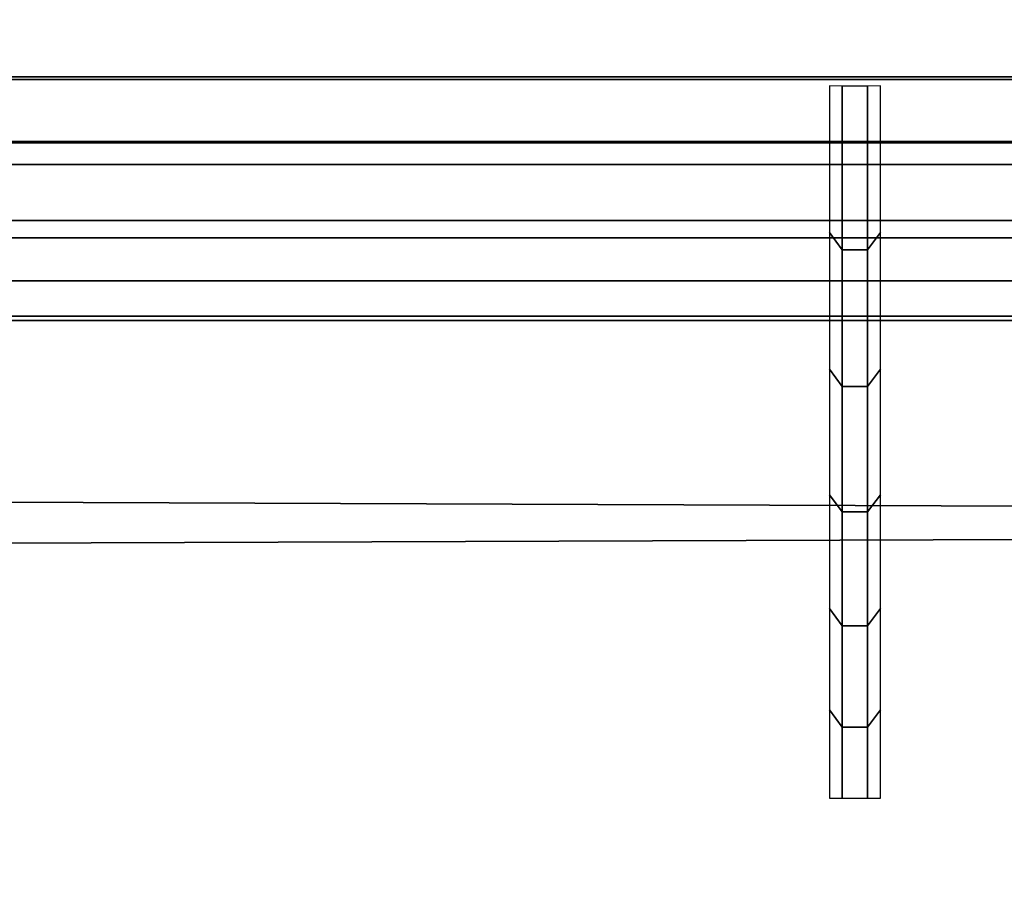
# Model space of a CAD drawing. Header units: inches. Extents: x 0 to 53, y -28.1 to 0.
# Tile 132 of 256: x 26.355 to 26.556, y -27.852 to -27.676. Entities that reach past the tile are written whole.
import ezdxf

# ---------------------------------------------------------------- set-up
doc = ezdxf.new("R2010")
doc.units = ezdxf.units.IN
doc.header["$LTSCALE"] = 0.03937
doc.header["$MEASUREMENT"] = 0
for name, color, linetype in [('A-FURN-3-ST', 151, 'Continuous'), ('A-FURN-3-ST-SEAM', 250, 'Continuous'), ('A-FURN-3-STITCH', 15, 'Continuous')]:
    doc.layers.add(name, color=color, linetype=linetype)

msp = doc.modelspace()

# ---------------------------------------------------------------- meshes
at = {"layer": 'A-FURN-3-ST'}
mesh = msp.add_polyface(dxfattribs=at)
corners = [(3.75, -4.85038, 5), (49.25, -27.51, 5), (3.75, -27.51, 5), (3.625, -4.85038, 5.03349), (3.625, -27.51, 5.03349), (3.75, -28.01, 5.5), (3.625, -27.97651, 5.5), (3.75, -27.97194, 5.30866), (3.625, -27.941, 5.32148), (3.75, -27.86356, 5.14645), (3.625, -27.83987, 5.17013), (3.75, -27.70134, 5.03806), (3.625, -27.68853, 5.069), (3.53349, -27.65351, 5.15355), (3.53349, -27.885, 5.5), (3.75, -28.01, 16.9), (3.625, -27.97651, 16.9), (3.75, -26.91, 18), (3.625, -26.91, 17.96651), (3.75, -27.1947, 17.96252), (3.625, -27.18603, 17.93017), (3.75, -27.46, 17.85263), (3.625, -27.44325, 17.82362), (3.75, -27.68782, 17.67782), (3.625, -27.66414, 17.65413), (3.75, -27.86263, 17.45), (3.625, -27.83362, 17.43325), (3.75, -27.97252, 17.1847), (3.625, -27.94017, 17.17603), (3.53349, -27.85178, 17.15235), (3.53349, -26.91, 17.875), (3.53349, -27.59943, 17.58943), (3.53349, -27.75438, 17.3875), (3.625, -5.45916, 17.96651), (3.75, -5.45916, 18), (49.25, -28.01, 16.9), (49.25, -27.97252, 17.1847), (49.25, -27.86263, 17.45), (49.25, -27.68782, 17.67782), (49.25, -27.46, 17.85263), (49.25, -27.1947, 17.96252), (49.25, -27.70134, 5.03806), (49.25, -27.86356, 5.14645), (49.25, -27.97194, 5.30866)]
mesh.append_faces([[corners[k] for k in face] for face in [(0, 1, 2), (3, 2, 4), (5, 6, 7), (7, 6, 8), (7, 8, 9), (9, 8, 10), (9, 10, 11), (11, 10, 12), (11, 12, 2), (2, 12, 4), (4, 12, 13), (14, 8, 6), (5, 15, 6), (6, 15, 16), (6, 16, 14), (17, 18, 19), (19, 18, 20), (19, 20, 21), (21, 20, 22), (21, 22, 23), (23, 22, 24), (23, 24, 25), (25, 24, 26), (25, 26, 27), (27, 26, 28), (27, 28, 15), (15, 28, 16), (16, 28, 29), (18, 30, 20), (24, 31, 32, 26), (26, 32, 29, 28), (33, 30, 18), (34, 18, 17), (15, 35, 27), (27, 36, 25), (25, 37, 23), (23, 38, 21), (21, 39, 19), (19, 40, 17), (5, 35, 15), (2, 1, 11), (11, 41, 9), (9, 42, 7), (7, 43, 5)]])
mesh = msp.add_polyface(dxfattribs=at)
corners = [(49.375, -4.85038, 5.03349), (49.46651, -27.51, 5.125), (49.375, -27.51, 5.03349), (49.25, -4.85038, 5), (49.25, -27.51, 5), (49.46651, -27.85646, 5.35649), (49.375, -27.97651, 5.5), (49.375, -27.941, 5.32148), (49.25, -28.01, 5.5), (49.25, -27.97194, 5.30866), (49.375, -27.83987, 5.17013), (49.25, -27.86356, 5.14645), (49.375, -27.68853, 5.069), (49.25, -27.70134, 5.03806), (49.46651, -27.65351, 5.15355), (49.46651, -27.77517, 5.23483), (49.46651, -27.885, 16.9), (49.375, -27.97651, 16.9), (49.25, -28.01, 16.9), (49.375, -27.94017, 17.17603), (49.25, -27.97252, 17.1847), (49.46651, -27.16235, 17.84178), (49.375, -26.91, 17.96651), (49.375, -27.18603, 17.93017), (49.25, -26.91, 18), (49.25, -27.1947, 17.96252), (49.375, -27.44325, 17.82362), (49.25, -27.46, 17.85263), (49.375, -27.66414, 17.65413), (49.25, -27.68782, 17.67782), (49.375, -27.83362, 17.43325), (49.25, -27.86263, 17.45), (49.375, -5.45916, 17.96651), (3.75, -27.97252, 17.1847), (3.75, -27.86263, 17.45), (3.75, -27.68782, 17.67782), (3.75, -27.46, 17.85263), (3.75, -27.1947, 17.96252), (3.75, -26.91, 18), (3.75, -28.01, 5.5), (3.75, -27.70134, 5.03806), (3.75, -27.86356, 5.14645), (3.75, -27.97194, 5.30866), (49.25, -5.45916, 18)]
mesh.append_faces([[corners[k] for k in face] for face in [(0, 1, 2), (3, 2, 4), (5, 6, 7), (7, 6, 8), (7, 8, 9), (7, 9, 10), (10, 9, 11), (10, 11, 12), (12, 11, 13), (12, 13, 2), (2, 13, 4), (2, 1, 12), (12, 14, 15, 10), (6, 16, 17), (6, 17, 8), (8, 17, 18), (16, 19, 17), (17, 19, 20), (17, 20, 18), (21, 22, 23), (22, 24, 23), (23, 24, 25), (23, 25, 26), (26, 25, 27), (26, 27, 28), (28, 27, 29), (28, 29, 30), (30, 29, 31), (30, 31, 19), (19, 31, 20), (32, 24, 22), (33, 18, 20), (34, 20, 31), (35, 31, 29), (36, 29, 27), (37, 27, 25), (38, 25, 24), (8, 18, 39), (40, 4, 13), (41, 13, 11), (42, 11, 9), (39, 9, 8), (24, 43, 38)]])
at = {"layer": 'A-FURN-3-ST-SEAM'}
mesh = msp.add_polyface(dxfattribs=at)
corners = [(38, -27.63855, 17.67058), (39.875, -27.6444, 17.65387), (38, -27.6444, 17.65387), (13.125, -27.63855, 17.67058), (13.125, -27.6444, 17.65387), (11.25, -27.63855, 17.67058), (13.125, -27.67102, 17.631), (13.125, -27.65579, 17.64021), (38, -27.65579, 17.64021), (38, -27.67102, 17.631), (39.875, -27.65579, 17.64021), (39.875, -27.67102, 17.631), (39.875, -27.68838, 17.6276), (38, -27.68838, 17.6276), (13.125, -27.68838, 17.6276), (13.125, -27.72072, 17.64061), (13.125, -27.70575, 17.63109), (38, -27.70575, 17.63109), (38, -27.72072, 17.64061), (39.875, -27.70575, 17.63109), (39.875, -27.72072, 17.64061), (39.875, -27.73757, 17.67127), (38, -27.73757, 17.67127), (13.125, -27.73757, 17.67127), (13.125, -27.72945, 17.70535), (13.125, -27.73667, 17.68903), (38, -27.73667, 17.68903), (38, -27.72945, 17.70535), (11.25, -27.64196, 17.69685), (13.125, -27.64196, 17.69685), (38, -27.64196, 17.69685), (39.875, -27.63855, 17.67058), (39.875, -27.73667, 17.68903), (11.25, -27.70575, 17.63109), (11.25, -27.68838, 17.6276), (11.25, -27.65579, 17.64021), (11.25, -27.6444, 17.65387), (38, -27.65165, 17.71182), (13.125, -27.65165, 17.71182), (11.25, -27.65165, 17.71182), (38, -27.6661, 17.7221), (13.125, -27.6661, 17.7221), (11.25, -27.6661, 17.7221), (38, -27.70101, 17.72573), (13.125, -27.70101, 17.72573), (11.25, -27.70101, 17.72573), (38, -27.71712, 17.71823), (13.125, -27.71712, 17.71823), (11.25, -27.71712, 17.71823), (11.25, -27.72945, 17.70535)]
mesh.append_faces([[corners[k] for k in face] for face in [(0, 1, 2), (0, 2, 3), (3, 2, 4), (3, 4, 5), (3, 28, 29), (3, 29, 0), (0, 29, 30), (0, 30, 31)]])
mesh.append_faces([[corners[k] for k in face] for face in [(6, 7, 8, 9), (9, 8, 10, 11), (11, 12, 13, 9), (9, 13, 14, 6), (15, 16, 17, 18), (18, 17, 19, 20), (20, 21, 22, 18), (18, 22, 23, 15), (24, 25, 26, 27), (21, 32, 26, 22), (22, 26, 25, 23), (12, 19, 17, 13), (13, 17, 16, 14), (14, 16, 33, 34), (2, 8, 7, 4), (4, 7, 35, 36), (37, 30, 29, 38), (38, 29, 28, 39), (40, 37, 38, 41), (41, 38, 39, 42), (43, 40, 41, 44), (44, 41, 42, 45), (46, 43, 44, 47), (47, 44, 45, 48), (27, 46, 47, 24), (24, 47, 48, 49)]], dxfattribs={"vtx0": -1, "vtx2": -1})
at = {"layer": 'A-FURN-3-STITCH'}
mesh = msp.add_polymesh((7, 4), dxfattribs=at)
for k, corner in enumerate([(26.52038, -27.83505, 17.49455), (26.52299, -27.83503, 17.49454), (26.52819, -27.83503, 17.49454), (26.5308, -27.83505, 17.49455), (26.52038, -27.81702, 17.52925), (26.52299, -27.82054, 17.53207), (26.52819, -27.82054, 17.53207), (26.5308, -27.81702, 17.52925), (26.52038, -27.79633, 17.56243), (26.52299, -27.79985, 17.56525), (26.52819, -27.79985, 17.56525), (26.5308, -27.79633, 17.56243), (26.52038, -27.7731, 17.59388), (26.52299, -27.77662, 17.5967), (26.52819, -27.77662, 17.5967), (26.5308, -27.7731, 17.59388), (26.52038, -27.74748, 17.62342), (26.52299, -27.751, 17.62624), (26.52819, -27.751, 17.62624), (26.5308, -27.74748, 17.62342), (26.52038, -27.71962, 17.65086), (26.52299, -27.72314, 17.65367), (26.52819, -27.72314, 17.65367), (26.5308, -27.71962, 17.65086), (26.52038, -27.68969, 17.67602), (26.52299, -27.68973, 17.67605), (26.52819, -27.68973, 17.67605), (26.5308, -27.68969, 17.67602)]):
    mesh.set_mesh_vertex(divmod(k, 4), corner)

doc.saveas('drawing.dxf')
